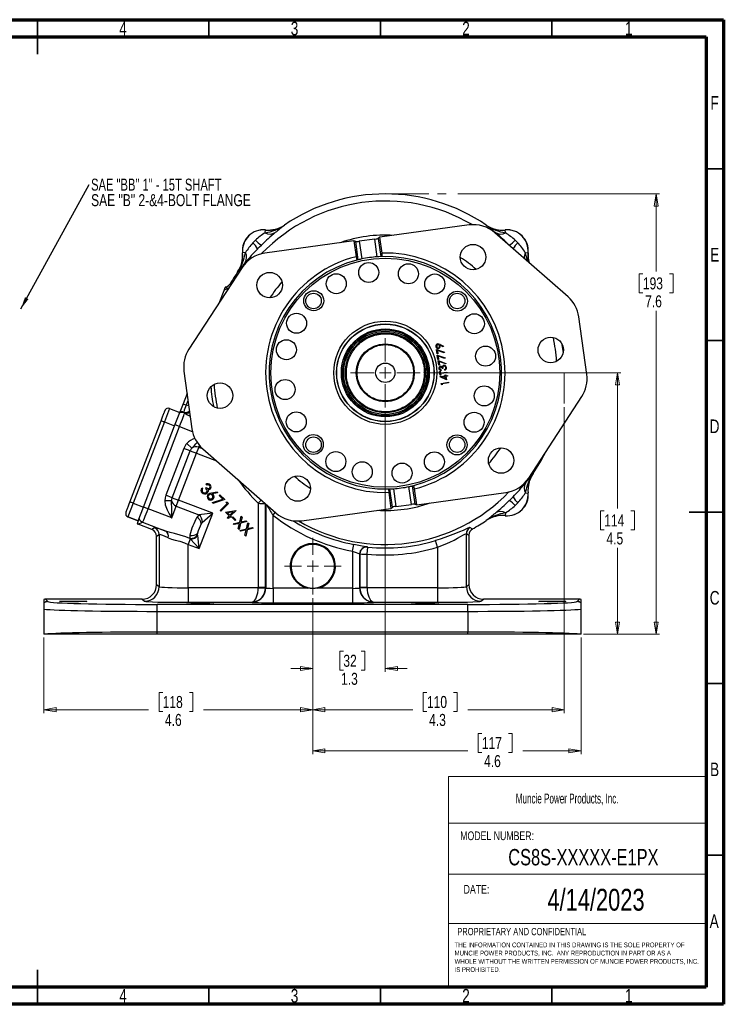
# Model space of a CAD drawing. Header units: inches. Extents: x 0.6 to 16.3, y 0.2 to 11.5.
# Tile 6 of 6: x 8.3 to 16.3, y 0.2 to 11.5. Entities that reach past the tile are written whole.
import ezdxf

# ---------------------------------------------------------------- set-up
doc = ezdxf.new("R2010")
doc.units = ezdxf.units.IN
doc.header["$MEASUREMENT"] = 0
doc.linetypes.add('CENTERX2', pattern=[0.8, 0.5, -0.1, 0.1, -0.1])
doc.styles.add('SLDTEXTSTYLE0', font='TXT', dxfattribs={"width": 0.75})
doc.styles.add('SLDTEXTSTYLE1', font='TXT', dxfattribs={"width": 0.605})
doc.styles.add('SLDTEXTSTYLE2', font='TXT', dxfattribs={"width": 0.695652})
doc.dimstyles.new('SLDDIMSTYLE0', dxfattribs={"dimtxt": 0.137795, "dimasz": 0.14, "dimexe": 0, "dimexo": 0.0625, "dimgap": 0.034449, "dimtad": 0, "dimdec": 1, "dimlfac": 1.5, "dimrnd": 1e-09, "dimzin": 12, "dimdsep": 46, "dimtxsty": 'SLDTEXTSTYLE0', "dimblk1": 'CLOSED', "dimblk2": 'CLOSED', "dimsah": 1, "dimcen": 0.09, "dimadec": 0, "dimazin": 3, "dimtfac": 1, "dimtofl": 0, "dimtmove": 0, "dimatfit": 3, "dimldrblk": 'CLOSED', "dimfxl": 0, "dimfrac": 2, "dimtolj": 1, "dimtzin": 12, "dimarcsym": 0})
doc.dimstyles.new('SLDDIMSTYLE1', dxfattribs={"dimtxt": 0.137795, "dimasz": 0.14, "dimexe": 0, "dimexo": 0.0625, "dimgap": 0.034449, "dimtad": 0, "dimtih": 1, "dimtoh": 1, "dimdec": 1, "dimlfac": 1.5, "dimrnd": 1e-09, "dimzin": 12, "dimdsep": 46, "dimtxsty": 'SLDTEXTSTYLE0', "dimblk1": 'CLOSED', "dimblk2": 'CLOSED', "dimsah": 1, "dimcen": 0.09, "dimadec": 0, "dimazin": 3, "dimtfac": 1, "dimtdec": 1, "dimtofl": 0, "dimtmove": 0, "dimatfit": 3, "dimldrblk": 'CLOSED', "dimfxl": 0, "dimfrac": 2, "dimtolj": 1, "dimtzin": 12, "dimarcsym": 0})
doc.dimstyles.new('SLDDIMSTYLE2', dxfattribs={"dimtxt": 0.137795, "dimasz": 0.14, "dimexe": 0, "dimexo": 0.0625, "dimgap": 0.034449, "dimtad": 0, "dimdec": 1, "dimlfac": 1.5, "dimrnd": 1e-09, "dimzin": 12, "dimdsep": 46, "dimtxsty": 'SLDTEXTSTYLE0', "dimblk1": 'CLOSED', "dimblk2": 'CLOSED', "dimsah": 1, "dimcen": 0.09, "dimadec": 0, "dimazin": 3, "dimtfac": 1, "dimtmove": 0, "dimatfit": 0, "dimldrblk": 'CLOSED', "dimfxl": 0, "dimfrac": 2, "dimtolj": 1, "dimtzin": 12, "dimarcsym": 0})
doc.dimstyles.new('SLDDIMSTYLE6', dxfattribs={"dimtxt": 0.18, "dimasz": 0.14, "dimexe": 0, "dimexo": 0.0625, "dimgap": 0, "dimtad": 0, "dimtih": 1, "dimtoh": 1, "dimdec": 0, "dimrnd": 1e-09, "dimzin": 0, "dimdsep": 46, "dimtxsty": 'Standard', "dimsah": 1, "dimcen": 0.09, "dimadec": 0, "dimazin": 0, "dimtfac": 0.14, "dimtdec": 0, "dimtofl": 0, "dimtmove": 0, "dimatfit": 3, "dimfxl": 0, "dimfrac": 2, "dimtolj": 1, "dimtzin": 0, "dimarcsym": 0})

# ---------------------------------------------------------------- blocks, each defined once
blk = doc.blocks.new('SW_NOTE_0')
at = {"color": 0, "linetype": 'Continuous', "lineweight": 0, "char_height": 0.055, "attachment_point": 1, "style": 'SLDTEXTSTYLE0'}
for s, insert in [('THE INFORMATION CONTAINED IN THIS DRAWING IS THE SOLE PROPERTY OF', (0, 0.071)), ('MUNCIE POWER PRODUCTS, INC.  ANY REPRODUCTION IN PART OR AS A', (0, -0.023)), ('WHOLE WITHOUT THE WRITTEN PERMISSION OF MUNCIE POWER PRODUCTS, INC.', (0, -0.118)), ('IS PROHIBITED.', (0, -0.212))]:
    blk.add_mtext(s, dxfattribs=dict(at, insert=insert))
blk = doc.blocks.new('_Closed')
at = {"color": 0, "linetype": 'ByBlock', "lineweight": -2}
for p, q in [((-1, 0.166667), (0, 0)), ((-1, 0.166667), (-1, -0.166667)), ((0, 0), (-1, -0.166667)), ((0, 0), (-1, 0))]:
    blk.add_line(p, q, dxfattribs=at)
blk = doc.blocks.new('_D')
at = {"color": 7, "linetype": 'Continuous', "lineweight": 0}
for p, q in [((14.512, 7.051), (14.512, 3.538)), ((11.625, 4.859), (11.625, 3.538)), ((12.936, 3.776), (12.894, 3.776)), ((12.894, 3.776), (12.894, 3.558)), ((13.241, 3.776), (13.283, 3.776)), ((13.283, 3.776), (13.283, 3.558)), ((11.625, 3.578), (12.773, 3.578)), ((12.894, 3.558), (12.936, 3.558)), ((13.283, 3.558), (13.241, 3.558)), ((14.512, 3.578), (13.404, 3.578))]:
    blk.add_line(p, q, dxfattribs=at)
at = {"color": 7, "linetype": 'Continuous', "lineweight": 18, "xscale": 0.14, "yscale": 0.14, "rotation": 180.0000000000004}
blk.add_blockref('_Closed', (11.625, 3.578), dxfattribs=at)
at = {"color": 7, "linetype": 'Continuous', "lineweight": 18, "xscale": 0.14, "yscale": 0.14}
blk.add_blockref('_Closed', (14.512, 3.578), dxfattribs=at)
at = {"color": 7, "linetype": 'Continuous', "lineweight": 18, "char_height": 0.1378, "attachment_point": 1, "style": 'SLDTEXTSTYLE0'}
for s, insert in [('110', (12.936, 3.735)), ('4.3', (12.961, 3.529))]:
    blk.add_mtext(s, dxfattribs=dict(at, insert=insert))
blk = doc.blocks.new('_D_1')
at = {"color": 7, "linetype": 'Continuous', "lineweight": 0}
for p, q in [((13.292, 9.497), (15.607, 9.497)), ((15.568, 9.497), (15.568, 8.608)), ((15.415, 8.58), (15.373, 8.58)), ((15.373, 8.58), (15.373, 8.362)), ((15.721, 8.58), (15.763, 8.58)), ((15.763, 8.58), (15.763, 8.362)), ((15.373, 8.362), (15.415, 8.362)), ((15.763, 8.362), (15.721, 8.362)), ((15.568, 4.444), (15.568, 8.156)), ((14.733, 4.444), (15.607, 4.444))]:
    blk.add_line(p, q, dxfattribs=at)
at = {"color": 7, "linetype": 'Continuous', "lineweight": 18, "xscale": 0.14, "yscale": 0.14}
for p, rotation in [((15.568, 9.497), 90.0000000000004), ((15.568, 4.444), 270.0000000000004)]:
    blk.add_blockref('_Closed', p, dxfattribs=dict(at, rotation=rotation))
at = {"color": 7, "linetype": 'Continuous', "lineweight": 18, "char_height": 0.1378, "attachment_point": 1, "style": 'SLDTEXTSTYLE0'}
for s, insert in [('193', (15.415, 8.539)), ('7.6', (15.441, 8.333))]:
    blk.add_mtext(s, dxfattribs=dict(at, insert=insert))
blk = doc.blocks.new('_D_2')
at = {"color": 7, "linetype": 'Continuous', "lineweight": 0}
for p, q in [((12.458, 7.005), (12.458, 4.011)), ((11.625, 4.859), (11.625, 4.011)), ((11.976, 4.249), (11.934, 4.249)), ((11.934, 4.249), (11.934, 4.03)), ((12.179, 4.249), (12.221, 4.249)), ((12.221, 4.249), (12.221, 4.03)), ((11.625, 4.05), (11.375, 4.05)), ((11.934, 4.03), (11.976, 4.03)), ((12.221, 4.03), (12.179, 4.03)), ((12.458, 4.05), (12.708, 4.05))]:
    blk.add_line(p, q, dxfattribs=at)
at = {"color": 7, "linetype": 'Continuous', "lineweight": 18, "xscale": 0.14, "yscale": 0.14}
blk.add_blockref('_Closed', (11.625, 4.05, -0.834), dxfattribs=at)
at = {"color": 7, "linetype": 'Continuous', "lineweight": 18, "xscale": 0.14, "yscale": 0.14, "rotation": 180.0000000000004}
blk.add_blockref('_Closed', (12.458, 4.05, -0.834), dxfattribs=at)
at = {"color": 7, "linetype": 'Continuous', "lineweight": 18, "char_height": 0.1378, "attachment_point": 1, "style": 'SLDTEXTSTYLE0'}
for s, insert in [('32', (11.976, 4.208)), ('1.3', (11.95, 4.001))]:
    blk.add_mtext(s, dxfattribs=dict(at, insert=insert))
blk = doc.blocks.new('_D_3')
at = {"color": 7, "linetype": 'Continuous', "lineweight": 0}
for p, q in [((11.625, 4.859), (11.625, 3.538)), ((8.538, 4.405), (8.538, 3.538)), ((9.902, 3.776), (9.86, 3.776)), ((9.86, 3.776), (9.86, 3.558)), ((10.208, 3.776), (10.249, 3.776)), ((10.249, 3.776), (10.249, 3.558)), ((8.538, 3.578), (9.739, 3.578)), ((9.86, 3.558), (9.902, 3.558)), ((10.249, 3.558), (10.208, 3.558)), ((11.625, 3.578), (10.37, 3.578))]:
    blk.add_line(p, q, dxfattribs=at)
at = {"color": 7, "linetype": 'Continuous', "lineweight": 18, "xscale": 0.14, "yscale": 0.14, "rotation": 180.0000000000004}
blk.add_blockref('_Closed', (8.538, 3.578, -0.834), dxfattribs=at)
at = {"color": 7, "linetype": 'Continuous', "lineweight": 18, "xscale": 0.14, "yscale": 0.14}
blk.add_blockref('_Closed', (11.625, 3.578, -0.834), dxfattribs=at)
at = {"color": 7, "linetype": 'Continuous', "lineweight": 18, "char_height": 0.1378, "attachment_point": 1, "style": 'SLDTEXTSTYLE0'}
for s, insert in [('118', (9.902, 3.735)), ('4.6', (9.928, 3.529))]:
    blk.add_mtext(s, dxfattribs=dict(at, insert=insert))
blk = doc.blocks.new('_D_4')
at = {"color": 7, "linetype": 'Continuous', "lineweight": 0}
for p, q in [((11.625, 4.859), (11.625, 3.066)), ((14.705, 4.405), (14.705, 3.066)), ((13.566, 3.304), (13.524, 3.304)), ((13.524, 3.304), (13.524, 3.085)), ((13.872, 3.304), (13.914, 3.304)), ((13.914, 3.304), (13.914, 3.085)), ((11.625, 3.105), (13.404, 3.105)), ((13.524, 3.085), (13.566, 3.085)), ((13.914, 3.085), (13.872, 3.085)), ((14.705, 3.105), (14.035, 3.105))]:
    blk.add_line(p, q, dxfattribs=at)
at = {"color": 7, "linetype": 'Continuous', "lineweight": 18, "xscale": 0.14, "yscale": 0.14, "rotation": 180.0000000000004}
blk.add_blockref('_Closed', (11.625, 3.105, -0.834), dxfattribs=at)
at = {"color": 7, "linetype": 'Continuous', "lineweight": 18, "xscale": 0.14, "yscale": 0.14}
blk.add_blockref('_Closed', (14.705, 3.105, -0.834), dxfattribs=at)
at = {"color": 7, "linetype": 'Continuous', "lineweight": 18, "char_height": 0.1378, "attachment_point": 1, "style": 'SLDTEXTSTYLE0'}
for s, insert in [('117', (13.566, 3.263)), ('4.6', (13.592, 3.057))]:
    blk.add_mtext(s, dxfattribs=dict(at, insert=insert))
blk = doc.blocks.new('_D_5')
at = {"color": 7, "linetype": 'Continuous', "lineweight": 0}
for p, q in [((12.897, 7.444), (15.163, 7.444)), ((15.124, 7.444), (15.124, 5.887)), ((14.971, 5.859), (14.929, 5.859)), ((14.929, 5.859), (14.929, 5.64)), ((15.277, 5.859), (15.319, 5.859)), ((15.319, 5.859), (15.319, 5.64)), ((14.929, 5.64), (14.971, 5.64)), ((15.319, 5.64), (15.277, 5.64)), ((15.124, 4.444), (15.124, 5.434)), ((14.733, 4.444), (15.163, 4.444))]:
    blk.add_line(p, q, dxfattribs=at)
at = {"color": 7, "linetype": 'Continuous', "lineweight": 18, "xscale": 0.14, "yscale": 0.14}
for p, rotation in [((15.124, 7.444, -0.834), 90.0000000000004), ((15.124, 4.444, -0.834), 270.0000000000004)]:
    blk.add_blockref('_Closed', p, dxfattribs=dict(at, rotation=rotation))
at = {"color": 7, "linetype": 'Continuous', "lineweight": 18, "char_height": 0.1378, "attachment_point": 1, "style": 'SLDTEXTSTYLE0'}
for s, insert in [('114', (14.971, 5.818)), ('4.5', (14.997, 5.612))]:
    blk.add_mtext(s, dxfattribs=dict(at, insert=insert))
blk = doc.blocks.new('SW_CENTERMARKSYMBOL_0')
at = {"color": 0, "linetype": 'Continuous', "lineweight": 18}
for p, q in [((0, 0.131), (0, 0.326)), ((-0.131, 0), (-0.326, 0)), ((0, 0), (-0.066, 0)), ((0, 0), (0, 0.066)), ((0, 0), (0, -0.066)), ((0, 0), (0.066, 0)), ((0.131, 0), (0.326, 0)), ((0, -0.131), (0, -0.326))]:
    blk.add_line(p, q, dxfattribs=at)
blk = doc.blocks.new('SW_CENTERMARKSYMBOL_1')
at = {"color": 0, "linetype": 'Continuous', "lineweight": 18}
for p, q in [((0, 0.131), (0, 0.399)), ((-0.131, 0), (-0.399, 0)), ((0, 0), (-0.066, 0)), ((0, 0), (0, 0.066)), ((0, 0), (0, -0.066)), ((0, 0), (0.066, 0)), ((0.131, 0), (0.399, 0)), ((0, -0.131), (0, -0.399))]:
    blk.add_line(p, q, dxfattribs=at)
blk = doc.blocks.new('SW_NOTE_0_2')
at = {"color": 0, "linetype": 'Continuous', "lineweight": 0, "char_height": 0.1378, "attachment_point": 1}
for s, insert, style in [('SAE "BB" 1" - 15T SHAFT', (0.024, 0.069), 'SLDTEXTSTYLE2'), ('SAE "B" 2-&4-BOLT FLANGE', (0.024, -0.109), 'SLDTEXTSTYLE0')]:
    blk.add_mtext(s, dxfattribs=dict(at, insert=insert, style=style))

msp = doc.modelspace()

# ---------------------------------------------------------------- linework, layer by layer
at = {"color": 7, "linetype": 'Continuous', "lineweight": 70}
for p, q in [((0.591, 11.496), (16.339, 11.496)), ((16.339, 11.496), (16.339, 0.197)), ((0.787, 11.299), (16.142, 11.299)), ((16.142, 11.299), (16.142, 0.394)), ((16.142, 0.394), (0.787, 0.394)), ((16.339, 0.197), (0.591, 0.197))]:
    msp.add_line(p, q, dxfattribs=at)
at = {"color": 7, "linetype": 'Continuous', "lineweight": 35}
for p, q in [((8.465, 11.496), (8.465, 11.102)), ((8.465, 11.299), (8.465, 11.496)), ((10.433, 11.299), (10.433, 11.496)), ((12.402, 11.299), (12.402, 11.496)), ((14.37, 11.299), (14.37, 11.496)), ((16.142, 9.783), (16.339, 9.783)), ((16.142, 7.815), (16.339, 7.815)), ((16.339, 5.846), (15.945, 5.846)), ((16.142, 5.846), (16.339, 5.846)), ((16.142, 3.878), (16.339, 3.878)), ((16.142, 1.909), (16.339, 1.909)), ((8.465, 0.197), (8.465, 0.591)), ((8.465, 0.394), (8.465, 0.197)), ((10.433, 0.394), (10.433, 0.197)), ((12.402, 0.394), (12.402, 0.197)), ((14.37, 0.394), (14.37, 0.197))]:
    msp.add_line(p, q, dxfattribs=at)
at = {"color": 7, "linetype": 'CENTERX2', "lineweight": 18}
for p, q in [((12.458, 9.497), (13.253, 9.497)), ((14.512, 7.444), (14.512, 7.09))]:
    msp.add_line(p, q, dxfattribs=at)
at = {"color": 7, "linetype": 'Continuous', "lineweight": 25}
for p, q in [((11.078, 9.051), (11.081, 9.083)), ((11.081, 9.083), (11.081, 9.083)), ((11.301, 9.14), (11.301, 9.14)), ((13.419, 9.141), (12.395, 8.999)), ((13.616, 9.14), (13.616, 9.14)), ((13.616, 9.14), (13.622, 9.136)), ((14.556, 8.316), (13.715, 9.052)), ((13.838, 9.051), (13.835, 9.083)), ((13.835, 9.083), (13.835, 9.083)), ((12.098, 8.959), (11.074, 8.817)), ((12.098, 8.959), (12.123, 8.776)), ((12.12, 8.949), (12.098, 8.959)), ((12.148, 8.741), (12.12, 8.949)), ((12.338, 8.978), (12.159, 8.953)), ((12.159, 8.953), (12.187, 8.75)), ((12.366, 8.774), (12.338, 8.978)), ((12.395, 8.999), (12.377, 8.985)), ((12.377, 8.985), (12.406, 8.777)), ((12.42, 8.817), (12.395, 8.999)), ((10.851, 8.824), (10.819, 8.821)), ((10.819, 8.821), (10.819, 8.821)), ((12.422, 8.777), (12.42, 8.817)), ((14.065, 8.824), (14.098, 8.821)), ((14.098, 8.821), (14.098, 8.821)), ((12.123, 8.776), (12.132, 8.737)), ((10.813, 8.652), (10.203, 7.716)), ((10.762, 8.601), (10.762, 8.601)), ((10.558, 8.261), (10.607, 8.387)), ((10.607, 8.387), (10.621, 8.424)), ((10.624, 8.431), (10.621, 8.424)), ((10.68, 8.47), (10.68, 8.47)), ((14.77, 7.426), (14.679, 8.087)), ((13.053, 7.66), (13.046, 7.711)), ((13.046, 7.711), (13.137, 7.679)), ((13.134, 7.672), (13.056, 7.699)), ((13.056, 7.699), (13.061, 7.661)), ((13.086, 7.768), (13.127, 7.748)), ((13.124, 7.741), (13.087, 7.76)), ((13.127, 7.748), (13.124, 7.741)), ((13.061, 7.661), (13.053, 7.66)), ((13.062, 7.596), (13.055, 7.647)), ((13.055, 7.647), (13.145, 7.616)), ((13.07, 7.598), (13.062, 7.596)), ((13.064, 7.584), (13.154, 7.552)), ((13.071, 7.533), (13.064, 7.584)), ((13.143, 7.609), (13.065, 7.636)), ((13.065, 7.636), (13.07, 7.598)), ((13.152, 7.545), (13.074, 7.572)), ((13.074, 7.572), (13.079, 7.534)), ((13.137, 7.679), (13.134, 7.672)), ((13.145, 7.616), (13.143, 7.609)), ((10.146, 7.461), (10.237, 6.801)), ((13.079, 7.534), (13.071, 7.533)), ((13.081, 7.459), (13.089, 7.46)), ((13.087, 7.416), (13.081, 7.459)), ((13.089, 7.46), (13.092, 7.442)), ((13.098, 7.477), (13.099, 7.47)), ((13.118, 7.493), (13.11, 7.492)), ((13.14, 7.473), (13.139, 7.48)), ((13.154, 7.552), (13.152, 7.545)), ((13.095, 7.417), (13.087, 7.416)), ((13.087, 7.4), (13.144, 7.408)), ((13.087, 7.399), (13.087, 7.4)), ((13.159, 7.363), (13.087, 7.399)), ((13.092, 7.442), (13.166, 7.452)), ((13.167, 7.445), (13.093, 7.435)), ((13.093, 7.435), (13.095, 7.417)), ((13.145, 7.401), (13.109, 7.396)), ((13.109, 7.396), (13.148, 7.376)), ((13.142, 7.418), (13.151, 7.419)), ((13.144, 7.408), (13.142, 7.418)), ((13.148, 7.376), (13.145, 7.401)), ((13.151, 7.419), (13.152, 7.409)), ((13.152, 7.409), (13.171, 7.412)), ((13.172, 7.405), (13.153, 7.402)), ((13.153, 7.402), (13.159, 7.363)), ((13.166, 7.452), (13.167, 7.445)), ((13.171, 7.412), (13.172, 7.405)), ((13.099, 7.323), (13.182, 7.335)), ((13.102, 7.308), (13.099, 7.323)), ((13.111, 7.304), (13.102, 7.308)), ((13.183, 7.327), (13.109, 7.317)), ((13.109, 7.317), (13.111, 7.304)), ((13.182, 7.335), (13.183, 7.327)), ((10.182, 7.205), (10.136, 7.086)), ((14.104, 6.236), (14.713, 7.172)), ((9.981, 7.036), (9.921, 6.88)), ((9.981, 7.036), (10.099, 6.99)), ((10.136, 7.086), (10.1, 6.993)), ((9.525, 5.961), (9.884, 6.894)), ((10.039, 6.835), (10.099, 6.99)), ((10.151, 6.985), (10.147, 6.989)), ((10.153, 6.984), (10.151, 6.985)), ((9.921, 6.88), (9.563, 5.947)), ((9.681, 5.901), (10.039, 6.835)), ((9.734, 5.883), (10.096, 6.828)), ((9.921, 6.88), (10.039, 6.835)), ((10.096, 6.828), (10.044, 6.848)), ((10.144, 6.577), (9.937, 6.038)), ((10.217, 6.548), (10.144, 6.577)), ((10.235, 6.578), (10.179, 6.632)), ((10.29, 6.52), (10.316, 6.588)), ((10.361, 6.571), (11.201, 5.836)), ((10.01, 6.01), (10.217, 6.548)), ((10.083, 5.982), (10.29, 6.52)), ((10.217, 6.548), (10.29, 6.52)), ((14.154, 6.286), (14.151, 6.28)), ((14.154, 6.286), (14.154, 6.286)), ((10.351, 6.122), (10.36, 6.113)), ((10.397, 6.118), (10.405, 6.127)), ((10.407, 6.154), (10.398, 6.163)), ((12.495, 6.11), (12.497, 6.07)), ((12.54, 5.902), (12.511, 6.111)), ((12.551, 6.113), (12.579, 5.91)), ((12.757, 5.934), (12.729, 6.138)), ((12.768, 6.146), (12.797, 5.938)), ((12.793, 6.111), (12.784, 6.15)), ((12.818, 5.929), (12.793, 6.111)), ((10.01, 6.01), (9.937, 6.038)), ((10.01, 6.01), (10.083, 5.982)), ((10.461, 6.066), (10.528, 6.079)), ((10.53, 6.067), (10.47, 6.055)), ((10.472, 5.956), (10.592, 5.993)), ((10.528, 6.079), (10.53, 6.067)), ((10.55, 6.036), (10.558, 6.044)), ((10.592, 5.993), (10.55, 6.036)), ((10.558, 6.044), (10.614, 5.988)), ((12.497, 6.07), (12.522, 5.888)), ((12.818, 5.929), (13.842, 6.07)), ((14.065, 6.064), (14.098, 6.067)), ((14.098, 6.067), (14.098, 6.067)), ((9.563, 5.947), (9.503, 5.791)), ((9.563, 5.947), (9.681, 5.901)), ((9.621, 5.745), (9.681, 5.901)), ((9.734, 5.883), (9.682, 5.903)), ((10.006, 5.779), (9.734, 5.883)), ((10.004, 5.976), (9.926, 5.973)), ((10.006, 5.779), (10.057, 5.915)), ((10.057, 5.915), (10.083, 5.982)), ((10.057, 5.915), (10.317, 5.815)), ((10.476, 5.832), (10.083, 5.982)), ((10.476, 5.945), (10.472, 5.956)), ((10.614, 5.988), (10.476, 5.945)), ((10.561, 5.864), (10.641, 5.944)), ((10.658, 5.944), (10.57, 5.855)), ((10.627, 5.958), (10.641, 5.961)), ((10.641, 5.944), (10.627, 5.958)), ((10.641, 5.961), (10.658, 5.944)), ((11, 5.947), (11, 4.979)), ((11.498, 5.747), (12.522, 5.888)), ((12.522, 5.888), (12.54, 5.902)), ((12.579, 5.91), (12.757, 5.934)), ((12.797, 5.938), (12.818, 5.929)), ((9.503, 5.791), (9.621, 5.745)), ((9.503, 5.791), (9.503, 5.79)), ((9.621, 5.745), (9.503, 5.79)), ((10.317, 5.815), (10.296, 5.788)), ((10.476, 5.832), (10.317, 5.815)), ((10.32, 5.426), (10.476, 5.832)), ((10.357, 5.725), (10.476, 5.832)), ((10.57, 5.855), (10.561, 5.864)), ((10.622, 5.844), (10.742, 5.865)), ((10.665, 5.802), (10.622, 5.844)), ((10.644, 5.781), (10.665, 5.802)), ((10.653, 5.772), (10.644, 5.781)), ((10.71, 5.847), (10.647, 5.836)), ((10.647, 5.836), (10.673, 5.81)), ((10.673, 5.793), (10.653, 5.772)), ((10.673, 5.81), (10.71, 5.847)), ((10.684, 5.782), (10.673, 5.793)), ((10.744, 5.863), (10.682, 5.801)), ((10.682, 5.801), (10.693, 5.791)), ((10.693, 5.791), (10.684, 5.782)), ((10.701, 5.784), (10.708, 5.791)), ((10.734, 5.75), (10.701, 5.784)), ((10.708, 5.791), (10.741, 5.758)), ((10.742, 5.865), (10.744, 5.863)), ((10.787, 5.73), (10.803, 5.799)), ((10.814, 5.789), (10.8, 5.733)), ((10.803, 5.799), (10.814, 5.789)), ((11.169, 4.971), (11.169, 5.809)), ((13.838, 5.837), (13.835, 5.804)), ((13.835, 5.804), (13.835, 5.804)), ((9.621, 5.745), (9.608, 5.712)), ((9.62, 5.706), (9.672, 5.729)), ((9.778, 5.646), (9.62, 5.706)), ((9.621, 5.745), (9.621, 5.745)), ((9.672, 5.729), (9.937, 5.627)), ((9.808, 5.666), (9.778, 5.646)), ((10.713, 5.712), (10.787, 5.73)), ((10.723, 5.702), (10.713, 5.712)), ((10.783, 5.716), (10.723, 5.702)), ((10.741, 5.758), (10.734, 5.75)), ((10.769, 5.656), (10.783, 5.716)), ((10.78, 5.645), (10.769, 5.656)), ((10.797, 5.719), (10.78, 5.645)), ((10.789, 5.636), (10.863, 5.654)), ((10.867, 5.736), (10.797, 5.719)), ((10.8, 5.733), (10.856, 5.746)), ((10.856, 5.746), (10.867, 5.736)), ((10.863, 5.654), (10.879, 5.723)), ((10.942, 5.66), (10.873, 5.643)), ((10.89, 5.713), (10.876, 5.657)), ((10.876, 5.657), (10.932, 5.67)), ((10.879, 5.723), (10.89, 5.713)), ((10.932, 5.67), (10.942, 5.66)), ((13.616, 5.748), (13.616, 5.748)), ((9.832, 5.568), (9.861, 5.588)), ((9.832, 5.011), (9.832, 5.568)), ((9.861, 5.588), (9.861, 4.989)), ((10.219, 5.538), (10.194, 5.474)), ((10.213, 5.544), (10.219, 5.538)), ((10.219, 5.538), (10.32, 5.426)), ((10.303, 5.584), (10.304, 5.602)), ((10.304, 5.576), (10.303, 5.584)), ((10.32, 5.426), (10.304, 5.576)), ((10.799, 5.626), (10.789, 5.636)), ((10.859, 5.64), (10.799, 5.626)), ((10.845, 5.58), (10.859, 5.64)), ((10.855, 5.57), (10.845, 5.58)), ((10.873, 5.643), (10.855, 5.57)), ((13.389, 4.989), (13.389, 5.598)), ((13.389, 5.598), (13.418, 5.581)), ((13.418, 5.581), (13.418, 5.011)), ((10.194, 5.474), (10.32, 5.426)), ((10.194, 4.977), (10.194, 5.474)), ((12.081, 5.396), (12.096, 5.475)), ((12.25, 5.364), (12.258, 5.444)), ((12.255, 5.444), (12.253, 5.447)), ((13.056, 5.441), (13.033, 5.518)), ((13.056, 5.441), (13.056, 4.977)), ((12.081, 5.396), (12.081, 4.971)), ((12.164, 4.977), (12.164, 5.367)), ((12.164, 5.367), (12.167, 5.365)), ((12.167, 5.365), (12.167, 4.979)), ((12.25, 4.979), (12.25, 5.364)), ((9.861, 4.989), (9.832, 5.011)), ((10.194, 4.977), (10.194, 4.81)), ((11, 4.977), (10.194, 4.977)), ((11.083, 4.979), (11, 4.979)), ((11, 4.977), (11.083, 4.975)), ((11.085, 4.977), (11.083, 4.979)), ((11.567, 4.98), (11.565, 4.971)), ((11.685, 4.971), (11.683, 4.98)), ((12.167, 4.979), (12.164, 4.977)), ((12.25, 4.979), (12.167, 4.979)), ((12.25, 4.977), (12.167, 4.975)), ((13.056, 4.977), (12.25, 4.977)), ((13.056, 4.977), (13.056, 4.81)), ((13.418, 5.011), (13.389, 4.989)), ((11.169, 4.971), (11.169, 4.804)), ((11.565, 4.971), (11.169, 4.971)), ((12.081, 4.971), (11.685, 4.971)), ((12.081, 4.971), (12.081, 4.804)), ((8.538, 4.843), (8.538, 4.803)), ((8.538, 4.803), (8.538, 4.731)), ((8.584, 4.818), (8.557, 4.845)), ((9.665, 4.845), (8.557, 4.845)), ((9.665, 4.845), (9.695, 4.823)), ((13.406, 4.786), (9.837, 4.786)), ((9.837, 4.706), (9.837, 4.786)), ((10.194, 4.81), (10.92, 4.81)), ((11.169, 4.804), (12.081, 4.804)), ((12.33, 4.81), (13.056, 4.81)), ((13.406, 4.706), (13.406, 4.786)), ((13.555, 4.823), (13.585, 4.845)), ((14.686, 4.845), (13.585, 4.845)), ((14.686, 4.845), (14.659, 4.818)), ((14.705, 4.803), (14.705, 4.843)), ((14.705, 4.731), (14.705, 4.803)), ((8.538, 4.731), (8.538, 4.444)), ((9.837, 4.706), (13.406, 4.706)), ((9.837, 4.468), (9.837, 4.706)), ((13.406, 4.706), (13.406, 4.468)), ((14.705, 4.444), (14.705, 4.731)), ((8.549, 4.444), (8.538, 4.444)), ((9.837, 4.444), (8.549, 4.444)), ((9.837, 4.444), (9.837, 4.468)), ((13.406, 4.468), (9.837, 4.468)), ((13.406, 4.444), (9.837, 4.444)), ((13.406, 4.444), (13.406, 4.468)), ((14.694, 4.444), (13.406, 4.444)), ((14.705, 4.444), (14.694, 4.444))]:
    msp.add_line(p, q, dxfattribs=at)
at = {"color": 8, "linetype": 'Continuous', "lineweight": 25}
for p, q in [((14.094, 8.721), (14.065, 8.824)), ((10.692, 8.466), (10.68, 8.47)), ((10.201, 7.063), (10.172, 7.072)), ((10.096, 6.828), (10.242, 6.772)), ((10.316, 6.588), (10.324, 6.609)), ((10.362, 6.571), (10.316, 6.588)), ((10.29, 6.52), (10.52, 6.432)), ((11, 5.947), (11.034, 5.982)), ((11.083, 4.979), (11.083, 5.939)), ((11.085, 5.937), (11.085, 4.977)), ((11.169, 5.809), (11.194, 5.842))]:
    msp.add_line(p, q, dxfattribs=at)
at = {"color": 7, "linetype": 'Continuous', "lineweight": 18}
for p, q in [((13.182, 2.813), (13.182, 0.41)), ((13.182, 2.813), (16.142, 2.813)), ((13.182, 2.274), (16.142, 2.274)), ((13.182, 1.692), (16.142, 1.692)), ((13.182, 1.126), (16.142, 1.126))]:
    msp.add_line(p, q, dxfattribs=at)
at = {"color": 7, "linetype": 'Continuous', "lineweight": 25, "flags": 128}
for points in [[(10.966, 8.966), (10.951, 8.951), (10.936, 8.936)], [(13.981, 8.936), (13.966, 8.951), (13.95, 8.966)], [(10.992, 8.867), (11.013, 8.889), (11.035, 8.91)], [(14.485, 7.776), (14.486, 7.766), (14.499, 7.673)], [(13.11, 7.492), (13.106, 7.503), (13.103, 7.507), (13.1, 7.51), (13.096, 7.511), (13.093, 7.511)], [(13.132, 7.521), (13.127, 7.519), (13.123, 7.516), (13.119, 7.511), (13.118, 7.505), (13.118, 7.493)], [(10.36, 6.113), (10.355, 6.103), (10.354, 6.094)], [(10.403, 6.073), (10.409, 6.081), (10.411, 6.09), (10.409, 6.1), (10.397, 6.118)], [(10.405, 6.127), (10.414, 6.12), (10.424, 6.116), (10.433, 6.116), (10.44, 6.121)], [(10.42, 6.105), (10.423, 6.095), (10.423, 6.087)], [(9.937, 6.038), (9.929, 6.01), (9.926, 5.973)], [(10.004, 5.976), (10.006, 5.995), (10.01, 6.01)], [(10.354, 6.094), (10.357, 6.083), (10.363, 6.075)], [(10.423, 6.087), (10.419, 6.074), (10.413, 6.065)], [(10.425, 6.05), (10.444, 6.061), (10.461, 6.066)], [(10.47, 6.055), (10.476, 6.051), (10.481, 6.047)], [(13.924, 6.02), (13.903, 5.999), (13.882, 5.978)], [(9.926, 5.973), (9.932, 5.93), (9.953, 5.871), (9.977, 5.824), (9.991, 5.802), (10.005, 5.78), (10.006, 5.779)], [(10.006, 5.779), (10.006, 5.78), (10.006, 5.811), (10.007, 5.842), (10.006, 5.895), (10.004, 5.946), (10.004, 5.976)], [(13.95, 5.921), (13.966, 5.936), (13.981, 5.952)], [(10.346, 5.711), (10.347, 5.712), (10.357, 5.725)], [(13.43, 5.669), (13.423, 5.667), (13.407, 5.661), (13.383, 5.651), (13.351, 5.636), (13.31, 5.619), (13.262, 5.599), (13.204, 5.576), (13.141, 5.553), (13.087, 5.535), (13.033, 5.518)], [(13.459, 5.651), (13.454, 5.654), (13.43, 5.669)], [(10.213, 5.544), (10.167, 5.561), (10.102, 5.58), (10.037, 5.598), (9.986, 5.612), (9.937, 5.627)], [(9.965, 5.549), (10.002, 5.536), (10.046, 5.524), (10.097, 5.51), (10.152, 5.492), (10.194, 5.474)], [(10.215, 5.579), (10.215, 5.576), (10.213, 5.544)], [(13.056, 5.441), (13.146, 5.477), (13.199, 5.502), (13.248, 5.525), (13.288, 5.546), (13.322, 5.565), (13.349, 5.579), (13.37, 5.591), (13.383, 5.597), (13.389, 5.598)], [(11.567, 4.98), (11.625, 4.974), (11.683, 4.98)], [(11.625, 4.974), (11.668, 4.977), (11.683, 4.98)], [(11.685, 4.971), (11.625, 4.964), (11.565, 4.971)]]:
    msp.add_lwpolyline(points, dxfattribs=at)
at = {"color": 8, "linetype": 'Continuous', "lineweight": 25, "flags": 128}
for points in [[(13.882, 8.91), (13.903, 8.889), (13.91, 8.882)], [(14.106, 8.71), (14.097, 8.764), (14.098, 8.821)], [(10.656, 8.411), (10.639, 8.417), (10.621, 8.424)]]:
    msp.add_lwpolyline(points, dxfattribs=at)
at = {"color": 7, "linetype": 'Continuous', "lineweight": 25}
for centre, radius in [((13.465, 8.772), 0.146), ((12.458, 7.444), 1.314), ((12.267, 8.595), 0.115), ((11.13, 8.45), 0.146), ((12.723, 8.58), 0.115), ((11.895, 8.466), 0.115), ((13.026, 8.463), 0.115), ((11.636, 8.271), 0.115), ((13.285, 8.266), 0.115), ((11.634, 8.268), 0.0887), ((13.283, 8.268), 0.0887), ((11.439, 8.012), 0.115), ((12.458, 7.444), 0.592), ((13.48, 8.007), 0.115), ((12.458, 7.444), 0.56), ((12.458, 7.444), 0.558), ((12.458, 7.444), 0.505), ((12.458, 7.444), 0.492), ((12.458, 7.444), 0.477), ((11.322, 7.709), 0.115), ((12.458, 7.444), 0.459), ((12.458, 7.444), 0.459), ((12.458, 7.444), 0.458), ((14.357, 7.706), 0.146), ((12.458, 7.444), 0.333), ((13.609, 7.635), 0.115), ((12.458, 7.444), 0.111), ((11.307, 7.252), 0.115), ((10.56, 7.182), 0.146), ((13.594, 7.179), 0.115), ((11.436, 6.881), 0.115), ((13.477, 6.876), 0.115), ((11.631, 6.621), 0.115), ((11.634, 6.619), 0.0887), ((13.281, 6.617), 0.115), ((13.283, 6.619), 0.0887), ((13.787, 6.437), 0.146), ((11.89, 6.425), 0.115), ((13.021, 6.422), 0.115), ((12.193, 6.308), 0.115), ((12.65, 6.293), 0.115), ((11.452, 6.115), 0.146)]:
    msp.add_circle(centre, radius, dxfattribs=at)
for centre, radius, start, end in [((12.458, 7.444), 2.053, 55.6887, 124.3113), ((11.058, 8.844), 0.24, 84.5149, 185.4851), ((11.058, 8.844), 0.241, 84.5222, 185.4778), ((11.625, 8.212), 1.002, 123.1236, 131.1441), ((13.083, 6.799), 2.941, 129.9589, 134.126), ((10.989, 9.597), 0.554, 279.2467, 304.2661), ((11.134, 9.151), 0.115, 240.903, 301.454), ((11.113, 9.414), 0.333, 264.5013, 304.3267), ((11.113, 9.415), 0.333, 264.5216, 304.312), ((13.014, 6.91), 2.811, 127.5453, 130.3505), ((11.902, 6.91), 2.811, 49.6495, 52.4547), ((13.927, 9.597), 0.554, 235.7339, 260.7533), ((13.803, 9.414), 0.333, 235.6729, 275.4991), ((13.803, 9.41), 0.329, 239.0902, 275.6281), ((11.814, 6.776), 2.971, 45.8951, 50.02), ((13.783, 9.151), 0.115, 238.546, 299.097), ((13.858, 8.844), 0.24, 354.5149, 95.4851), ((13.858, 8.844), 0.241, 354.5222, 95.4778), ((13.335, 8.269), 0.929, 48.5441, 57.1881), ((11.633, 8.32), 0.929, 138.5441, 147.1881), ((10.745, 8.721), 0.287, 30.4994, 48.2523), ((11.181, 9.157), 0.287, 221.7477, 239.5006), ((13.736, 9.157), 0.287, 300.4994, 318.2523), ((13.226, 8.277), 1.002, 33.1236, 41.1441), ((10.305, 8.913), 0.554, 325.7339, 350.7533), ((10.488, 8.789), 0.333, 325.6729, 5.4991), ((10.487, 8.789), 0.333, 325.688, 5.4784), ((13.126, 6.799), 2.971, 135.8951, 140.02), ((10.751, 8.768), 0.115, 328.546, 29.097), ((12.458, 7.444), 1.374, 284.1093, 91.5966), ((14.399, 8.789), 0.302, 174.0383, 195.4321), ((12.992, 6.888), 2.811, 139.6495, 142.4547), ((12.458, 7.444), 1.374, 104.1093, 271.5966), ((12.458, 7.444), 1.334, 104.1464, 271.5594), ((12.458, 7.444), 1.334, 103.4394, 104.1464), ((12.458, 7.444), 1.334, 101.722, 103.4394), ((12.458, 7.444), 1.334, 93.9839, 101.722), ((12.458, 7.444), 1.334, 92.2665, 93.9839), ((12.458, 7.444), 1.334, 91.5594, 92.2665), ((12.458, 7.444), 1.334, 284.1464, 91.5594), ((12.458, 7.444), 2.053, 145.6887, 150.0105), ((10.611, 8.51), 0.08, 279.38, 330.0006), ((13.064, 7.749), 0.0255, 97.6187, 188.5707), ((13.065, 7.748), 0.0258, 186.3408, 277.1603), ((13.065, 7.749), 0.0177, 101.5176, 191.2262), ((13.065, 7.747), 0.0173, 183.2035, 275.6676), ((13.063, 7.727), 0.0477, 60.4504, 92.4229), ((13.064, 7.75), 0.0167, 3.5186, 97.5352), ((13.063, 7.748), 0.0182, 282.7945, 12.0339), ((13.065, 7.747), 0.0247, 277.7601, 9.8504), ((13.02, 7.741), 0.0695, 8.3687, 15.617), ((13.096, 7.496), 0.0229, 100.758, 191.6369), ((13.099, 7.495), 0.025, 187.7157, 269.4716), ((13.097, 7.497), 0.0151, 105.3386, 194.4674), ((13.101, 7.496), 0.0185, 188.4439, 259.9407), ((13.095, 7.499), 0.0197, 38.2815, 98.2595), ((13.132, 7.505), 0.0226, 134.8769, 164.393), ((13.134, 7.504), 0.0243, 97.6813, 135.1655), ((13.133, 7.501), 0.0277, 5.5414, 96.1838), ((13.134, 7.502), 0.0188, 0.3056, 94.8427), ((13.13, 7.503), 0.0243, 291.6128, 323.1707), ((13.133, 7.5), 0.028, 284.8465, 7.9006), ((13.131, 7.499), 0.0213, 329.7909, 10.0372), ((9.966, 6.998), 0.04, 69, 159), ((16.441, 23.391), 17.481, 248.8587, 248.9863), ((10.797, 6.813), 0.677, 157.4901, 164.5554), ((0.162, -18.516), 27.206, 68.9789, 69.0632), ((10.125, 6.91), 0.0801, 70.8571, 110.3491), ((10.125, 6.909), 0.0803, 69.1814, 110.5156), ((10.124, 6.912), 0.0801, 73.3425, 108.8677), ((10.122, 6.916), 0.08, 73.4476, 105.9191), ((10.297, 6.519), 0.163, 135.8855, 159.204), ((10.297, 6.519), 0.0858, 136.4526, 159.5958), ((10.285, 6.513), 0.0818, 67.4993, 127.2349), ((12.458, 7.444), 2.053, 325.6887, 333.9006), ((14.612, 5.975), 0.554, 145.7339, 170.7533), ((11.925, 8), 2.811, 319.6495, 322.4547), ((14.429, 6.099), 0.333, 145.6729, 185.4991), ((14.425, 6.099), 0.329, 149.0902, 185.6281), ((10.382, 6.096), 0.0407, 140.5585, 225.9269), ((10.421, 6.133), 0.0375, 45.5486, 126.9499), ((10.421, 6.133), 0.0249, 46.0675, 123.763), ((10.429, 6.132), 0.0287, 251.0044, 314.7403), ((10.424, 6.135), 0.0215, 318.6005, 49.015), ((10.424, 6.134), 0.0343, 318.1264, 47.9937), ((12.458, 7.444), 1.334, 271.5594, 272.2665), ((12.458, 7.444), 1.334, 272.2665, 273.9839), ((12.458, 7.444), 1.334, 273.9839, 281.722), ((12.458, 7.444), 1.334, 281.722, 283.4394), ((12.458, 7.444), 1.334, 283.4394, 284.1464), ((11.791, 8.088), 2.971, 315.8951, 320.02), ((14.166, 6.119), 0.115, 148.546, 209.097), ((10.384, 6.095), 0.0412, 222.8721, 314.2156), ((10.384, 6.093), 0.0281, 220.8101, 313.5471), ((10.451, 6.023), 0.0378, 134.1424, 225.3191), ((10.452, 6.022), 0.0384, 223.7107, 315.3912), ((10.452, 6.023), 0.0262, 134.6225, 225.3775), ((10.452, 6.023), 0.0262, 44.622, 135.5339), ((10.452, 6.023), 0.0262, 224.6201, 315.3799), ((10.453, 6.023), 0.0262, 314.4492, 45.3949), ((10.455, 6.022), 0.0361, 313.0799, 44.444), ((13.858, 6.044), 0.24, 264.5149, 5.4851), ((13.858, 6.044), 0.241, 264.5222, 5.4778), ((14.172, 6.166), 0.287, 210.4994, 228.2523), ((13.284, 6.567), 0.929, 318.5441, 327.1881), ((-0.196, -19.449), 27.206, 68.9789, 69.0632), ((10.085, 5.992), 0.0818, 190.7651, 250.5007), ((11.834, 8.089), 2.941, 309.9589, 314.126), ((13.291, 6.676), 1.002, 303.1236, 311.1441), ((13.736, 5.73), 0.287, 41.7477, 59.5006), ((9.517, 5.828), 0.04, 159, 249), ((9.517, 5.827), 0.04, 159, 249), ((9.7, 5.804), 0.08, 207.5942, 248.9228), ((10.978, 5.406), 0.782, 150.7631, 167.2369), ((10.247, 5.701), 0.099, 5.5224, 60.8432), ((10.26, 5.736), 0.0977, 353.7516, 54.2484), ((12.458, 7.444), 2.082, 231.7285, 259.5633), ((13.927, 5.29), 0.554, 99.2467, 124.2661), ((11.902, 7.977), 2.811, 307.5453, 310.3505), ((13.803, 5.473), 0.333, 84.5013, 124.3267), ((13.804, 5.473), 0.333, 84.5216, 124.312), ((13.783, 5.737), 0.115, 60.903, 121.454), ((9.778, 5.588), 0.0834, 0.0522, 68.9478), ((10.708, 5.509), 0.415, 150.9171, 167.0829), ((13.469, 5.598), 0.0801, 118.7491, 179.9559), ((13.498, 5.581), 0.0799, 119.1735, 180.0021), ((12.458, 7.444), 2.053, 299.1756, 304.3113), ((9.9, 5.57), 0.068, 342.1816, 56.8474), ((10.224, 5.641), 0.0977, 263.7556, 324.2587), ((10.237, 5.675), 0.099, 257.1568, 312.4776), ((10.223, 5.644), 0.106, 267.9538, 320.0462), ((11.625, 5.224), 0.26, 283.3558, 256.6442), ((11.625, 5.224), 0.25, 283.3558, 256.6442), ((15.132, 22.006), 16.807, 259.592, 260.1355), ((12.244, 5.367), 0.0801, 84.2114, 179.907), ((12.247, 5.365), 0.0801, 84.2811, 179.9071), ((12.458, 7.444), 2.09, 264.2803, 286.6091), ((12.26, 5.468), 0.0245, 258.4589, 266.027), ((12.458, 7.444), 2.01, 264.2803, 286.6091), ((12.96, 7.791), 2.551, 249.8354, 251.816), ((12.307, 23.712), 18.348, 269.5609, 269.821), ((9.694, 4.989), 0.167, 270.0689, 359.9464), ((10.919, 4.977), 0.167, 280.5311, 359.9433), ((10.917, 4.979), 0.167, 358.5262, 359.9738), ((12.331, 4.977), 0.167, 180.0567, 259.4689), ((12.333, 4.979), 0.167, 180.0262, 181.4738), ((13.556, 4.989), 0.167, 180.0536, 269.9311), ((8.584, 4.738), 0.08, 90.0425, 125.2058), ((10.917, 4.85), 0.0395, 273.4416, 294.7657), ((10.917, 4.969), 0.159, 270.8821, 281.5093), ((10.943, 4.857), 0.0439, 258.6339, 278.4699), ((12.307, 4.857), 0.0439, 261.5301, 281.3661), ((12.333, 4.969), 0.159, 258.4907, 269.1179), ((12.332, 4.85), 0.0395, 245.2343, 266.5584), ((14.659, 4.738), 0.08, 54.7942, 89.9575)]:
    msp.add_arc(centre, radius, start, end, dxfattribs=at)
at = {"color": 8, "linetype": 'Continuous', "lineweight": 25}
for centre, radius, start, end in [((12.458, 7.444), 1.971, 59.6248, 136.0811), ((12.458, 7.444), 1.58, 86.6269, 109.079), ((14.223, 8.675), 0.356, 132.9373, 147.0141), ((14.192, 8.762), 0.141, 153.9839, 181.6024), ((12.458, 7.444), 1.58, 48.7088, 56.982), ((12.458, 7.444), 1.58, 138.7239, 146.9971), ((10.659, 8.327), 0.08, 94.3696, 131.1505), ((12.458, 7.444), 1.971, 3.8644, 11.8415), ((12.458, 7.444), 2.01, 184.5824, 191.1235), ((12.458, 7.444), 1.971, 183.8644, 191.8415), ((10.168, 7.07), 0.0801, 253.4599, 301.5278), ((10.17, 7.065), 0.0801, 253.354, 300.3393), ((10.174, 7.057), 0.0754, 252.1422, 299.2418), ((10.696, 7.802), 0.982, 236.4554, 240.8399), ((10.361, 6.454), 0.254, 110.634, 135.5564), ((9.452, 7.374), 1.117, 314.5328, 319.3685), ((12.458, 7.444), 1.58, 318.7239, 326.9971), ((12.458, 7.444), 2.09, 216.0129, 225.7456), ((12.458, 7.444), 1.58, 228.7088, 236.982), ((12.458, 7.444), 1.971, 239.6248, 316.0811), ((11.632, 21.765), 15.831, 267.7108, 267.9911), ((14.213, 7.747), 3.609, 210.2978, 212.4798), ((12.458, 7.444), 1.58, 266.6269, 289.079), ((12.458, 7.444), 2.002, 237.9628, 259.5633)]:
    msp.add_arc(centre, radius, start, end, dxfattribs=at)
at = {"color": 7, "linetype": 'Continuous', "lineweight": 25}
for centre, major_axis, ratio, start_param, end_param in [((13.47, 8.77), (0.107, 0.358), 0.998345, 5.855665, 6.710706), ((12.159, 8.955), (0.0396, 0.0055), 0.052408, 3.228859, 4.712389), ((12.337, 8.98), (0.0396, 0.0055), 0.052408, 4.712389, 6.195919), ((11.126, 8.447), (-0.2, 0.316), 0.998345, 5.855665, 6.710706), ((14.309, 8.035), (0.329, 0.177), 0.998439, 5.926445, 6.639926), ((10.517, 7.512), (-0.365, 0.082), 0.998439, 5.926445, 6.639926), ((14.4, 7.375), (0.365, -0.082), 0.998439, 5.926445, 6.639926), ((10.094, 6.829), (0.06, 0.156), 0.018159, 4.712389, 6.194904), ((10.258, 6.89), (-1.083, 2.295), 0.022792, 1.515002, 1.51685), ((10.608, 6.852), (-0.329, -0.177), 0.998439, 5.926445, 6.639926), ((13.791, 6.44), (0.2, -0.316), 0.998345, 5.855665, 6.710706), ((9.731, 5.885), (0.06, 0.156), 0.018159, 3.176499, 4.712389), ((12.579, 5.908), (0.0396, 0.0055), 0.052408, 1.570796, 3.054326), ((12.758, 5.932), (0.0396, 0.0055), 0.052408, 0.087266, 1.570796), ((11.447, 6.117), (-0.107, -0.358), 0.998345, 5.855665, 6.710706), ((9.649, 5.781), (-0.0732, -0.0326), 0.998783, 0.618044, 0.784789), ((10.224, 5.506), (0.417, -0.16), 0.032596, 2.343173, 3.119213), ((9.748, 5.568), (-0.0687, -0.0472), 0.999103, 2.539873, 3.743313), ((10.194, 5.428), (0.333, -0.16), 0.037993, 2.348907, 3.124947), ((9.665, 5.012), (0.133, -0.1), 0.999049, 5.356262, 6.926144), ((10.194, 4.99), (0.333, 0), 0.039279, 3.176499, 4.712389), ((10.919, 4.977), (0.003, 0.167), 0.482584, 3.35844, 4.720341), ((10.919, 4.977), (0.054, 0.158), 0.978221, 3.662517, 5.024418), ((10.917, 4.979), (0.0667, -0.05), 0.999049, 0.617693, 0.642959), ((11.169, 4.977), (0.0833, 0), 0.078558, 3.176499, 4.712389), ((12.081, 4.977), (0.0833, 0), 0.078558, 4.712389, 6.248279), ((12.33, 4.977), (-0.054, 0.158), 0.978221, 1.258768, 2.620669), ((12.333, 4.979), (0.0667, 0.05), 0.999049, 2.498634, 2.5239), ((12.33, 4.977), (-0.003, 0.167), 0.482584, 1.562845, 2.924745), ((13.056, 4.99), (0.333, 0), 0.039279, 4.712389, 6.248279), ((13.585, 5.012), (-0.133, -0.1), 0.999049, 5.640226, 7.210109), ((8.557, 4.765), (0.0566, -0.0566), 0.999315, 2.356537, 2.595912), ((9.837, 4.819), (1.253, 0), 0.026186, 3.167773, 4.712389), ((10.194, 4.823), (0.5, 0), 0.026186, 3.176499, 4.712389), ((11.169, 4.811), (0.25, 0), 0.026186, 3.235062, 4.712389), ((12.081, 4.811), (0.25, 0), 0.026186, 4.712389, 6.189716), ((13.056, 4.823), (0.5, 0), 0.026186, 4.712389, 6.248279), ((13.406, 4.819), (1.253, 0), 0.026186, 4.712389, 6.257005), ((14.686, 4.765), (0.0566, 0.0566), 0.999315, 0.54568, 0.785056), ((9.837, 4.739), (1.333, 0), 0.024615, 3.369097, 4.712389), ((13.406, 4.739), (1.333, 0), 0.024615, 4.712389, 6.055681), ((9.837, 4.436), (1.333, 0), 0.024615, 1.570796, 2.880021), ((13.406, 4.436), (1.333, 0), 0.024615, 0.261572, 1.570796)]:
    msp.add_ellipse(centre, major_axis=major_axis, ratio=ratio, start_param=start_param, end_param=end_param, dxfattribs=at)
at = {"color": 8, "linetype": 'Continuous', "lineweight": 25}
msp.add_ellipse((10.128, 6.933), major_axis=(0.581, 1.737), ratio=0.001529, start_param=1.457117, end_param=1.491176, dxfattribs=at)
at = {"color": 7, "linetype": 'Continuous', "lineweight": 25}
for centre in [(8.875, 4.821), (10.334, 4.792), (12.916, 4.792), (14.375, 4.821)]:
    msp.add_ellipse(centre, major_axis=(0.156, 0), ratio=0.026186, dxfattribs=at)
for points, knots in [([(12.906, 7.44), (12.905, 7.467), (12.903, 7.523), (12.878, 7.607), (12.838, 7.688), (12.78, 7.76), (12.721, 7.809), (12.668, 7.84), (12.615, 7.865), (12.546, 7.886), (12.462, 7.894), (12.379, 7.887), (12.295, 7.864), (12.214, 7.823), (12.142, 7.766), (12.093, 7.706), (12.062, 7.654), (12.037, 7.6), (12.016, 7.531), (12.008, 7.448), (12.015, 7.364), (12.038, 7.28), (12.079, 7.2), (12.136, 7.128), (12.196, 7.078), (12.248, 7.047), (12.302, 7.022), (12.371, 7.002), (12.454, 6.993), (12.538, 7), (12.622, 7.023), (12.702, 7.064), (12.774, 7.122), (12.824, 7.181), (12.855, 7.234), (12.88, 7.287), (12.901, 7.356), (12.905, 7.412), (12.906, 7.44)], [0, 0, 0, 0, 0.029124, 0.059993, 0.092145, 0.124979, 0.157814, 0.173908, 0.190007, 0.220876, 0.25, 0.279124, 0.309993, 0.342145, 0.374979, 0.407814, 0.423908, 0.440007, 0.470876, 0.5, 0.529124, 0.559993, 0.592145, 0.624979, 0.657814, 0.673908, 0.690007, 0.720876, 0.75, 0.779124, 0.809993, 0.842145, 0.874979, 0.907814, 0.923908, 0.940007, 0.970876, 1, 1, 1, 1]), ([(12.782, 7.441), (12.781, 7.461), (12.779, 7.501), (12.761, 7.562), (12.732, 7.62), (12.691, 7.672), (12.639, 7.714), (12.582, 7.745), (12.521, 7.763), (12.461, 7.769), (12.401, 7.764), (12.34, 7.747), (12.282, 7.718), (12.23, 7.676), (12.188, 7.625), (12.157, 7.567), (12.139, 7.507), (12.133, 7.447), (12.138, 7.386), (12.155, 7.326), (12.184, 7.268), (12.226, 7.216), (12.277, 7.173), (12.335, 7.143), (12.395, 7.125), (12.455, 7.119), (12.516, 7.124), (12.576, 7.14), (12.634, 7.17), (12.686, 7.211), (12.729, 7.263), (12.759, 7.32), (12.778, 7.381), (12.78, 7.421), (12.782, 7.441)], [0, 0, 0, 0, 0.029129, 0.060003, 0.09216, 0.125, 0.15784, 0.189997, 0.220871, 0.25, 0.279129, 0.310003, 0.34216, 0.375, 0.40784, 0.439997, 0.470871, 0.5, 0.529129, 0.560003, 0.59216, 0.625, 0.65784, 0.689997, 0.720871, 0.75, 0.779129, 0.810003, 0.84216, 0.875, 0.90784, 0.939997, 0.970871, 1, 1, 1, 1]), ([(9.884, 6.894), (9.889, 6.909), (9.898, 6.932), (9.909, 6.96), (9.916, 6.979), (9.922, 6.994), (9.928, 7.009), (9.929, 7.011), (9.929, 7.013)], [0, 0, 0, 0, 0.239457, 0.368361, 0.5, 0.631639, 0.760543, 1, 1, 1, 1]), ([(9.48, 5.843), (9.481, 5.844), (9.482, 5.847), (9.487, 5.861), (9.493, 5.877), (9.5, 5.896), (9.511, 5.923), (9.52, 5.946), (9.525, 5.961)], [0, 0, 0, 0, 0.239457, 0.368361, 0.5, 0.631639, 0.760543, 1, 1, 1, 1])]:
    msp.add_open_spline(points, degree=3, knots=knots, dxfattribs=at)

# ---------------------------------------------------------------- block references
at = {"color": 7, "linetype": 'Continuous', "lineweight": 0}
for name, p in [('SW_NOTE_0_2', (9.056, 9.603)), ('SW_CENTERMARKSYMBOL_1', (12.458, 7.444)), ('SW_CENTERMARKSYMBOL_0', (11.625, 5.224)), ('SW_NOTE_0', (13.254, 0.835))]:
    msp.add_blockref(name, p, dxfattribs=at)

# ---------------------------------------------------------------- texts
for s, insert, char_height, attachment_point, style in [('4', (9.447, 11.473), 0.156, 2, 'SLDTEXTSTYLE0'), ('3', (11.416, 11.473), 0.156, 2, 'SLDTEXTSTYLE0'), ('2', (13.384, 11.473), 0.156, 2, 'SLDTEXTSTYLE0'), ('1', (15.254, 11.473), 0.156, 2, 'SLDTEXTSTYLE0'), ('F', (16.238, 10.619), 0.156, 2, 'SLDTEXTSTYLE0'), ('E', (16.24, 8.877), 0.156, 2, 'SLDTEXTSTYLE0'), ('D', (16.238, 6.908), 0.156, 2, 'SLDTEXTSTYLE0'), ('C', (16.239, 4.94), 0.156, 2, 'SLDTEXTSTYLE0'), ('B', (16.239, 2.971), 0.156, 2, 'SLDTEXTSTYLE0'), ('Muncie Power Products, Inc.', (13.956, 2.616), 0.11458, 1, 'SLDTEXTSTYLE1'), ('MODEL NUMBER:', (13.318, 2.181), 0.1, 1, 'SLDTEXTSTYLE0'), ('CS8S-XXXXX-E1PX', (14.732, 1.979), 0.1875, 2, 'SLDTEXTSTYLE0'), ('DATE:', (13.357, 1.567), 0.1, 1, 'SLDTEXTSTYLE0'), ('4/14/2023', (14.877, 1.522), 0.25, 2, 'SLDTEXTSTYLE0'), ('A', (16.234, 1.229), 0.156, 2, 'SLDTEXTSTYLE0'), ('PROPRIETARY AND CONFIDENTIAL', (13.284, 1.073), 0.08333, 1, 'SLDTEXTSTYLE0'), ('4', (9.447, 0.373), 0.156, 2, 'SLDTEXTSTYLE0'), ('3', (11.416, 0.373), 0.156, 2, 'SLDTEXTSTYLE0'), ('2', (13.384, 0.373), 0.156, 2, 'SLDTEXTSTYLE0'), ('1', (15.254, 0.373), 0.156, 2, 'SLDTEXTSTYLE0')]:
    msp.add_mtext(s, dxfattribs=dict(at, insert=insert, char_height=char_height, attachment_point=attachment_point, style=style))

# ---------------------------------------------------------------- dimensions: what is measured, and where the dimension line sits
at = {"color": 7, "linetype": 'Continuous', "lineweight": 18}
for base, p1, p2, angle, dimstyle, picture, middle in [((15.568, 9.497), (14.694, 4.444), (13.253, 9.497), 90, 'SLDDIMSTYLE1', '_D_1', (15.568, 8.382)), ((15.124, 4.444), (12.857, 7.444), (14.694, 4.444), 90, 'SLDDIMSTYLE1', '_D_5', (15.124, 5.661)), ((14.705, 3.105), (11.625, 4.898), (14.705, 4.444), 0, 'SLDDIMSTYLE0', '_D_4', (13.719, 3.105))]:
    dim = msp.add_linear_dim(base=base, p1=p1, p2=p2, angle=angle, dimstyle=dimstyle, dxfattribs=at)
    dim.commit()
    dim.dimension.update_dxf_attribs({"geometry": picture, "text_midpoint": middle, "dimtype": 160})
for base, p1, dimstyle, picture, middle in [((11.625, 4.05), (12.458, 7.045), 'SLDDIMSTYLE2', '_D_2', (12.078, 4.05)), ((11.625, 3.578), (14.512, 7.09), 'SLDDIMSTYLE0', '_D', (13.089, 3.578)), ((11.625, 3.578), (8.538, 4.444), 'SLDDIMSTYLE0', '_D_3', (10.055, 3.578))]:
    dim = msp.add_linear_dim(base=base, p1=p1, p2=(11.625, 4.898), dimstyle=dimstyle, dxfattribs=at)
    dim.commit()
    dim.dimension.update_dxf_attribs({"geometry": picture, "text_midpoint": middle, "dimtype": 160})

# ---------------------------------------------------------------- leaders
at = {"color": 7, "linetype": 'Continuous', "lineweight": 0}
msp.add_leader([(8.274, 8.178), (9.056, 9.603)], dimstyle='SLDDIMSTYLE6', dxfattribs=at)

doc.saveas('drawing.dxf')
